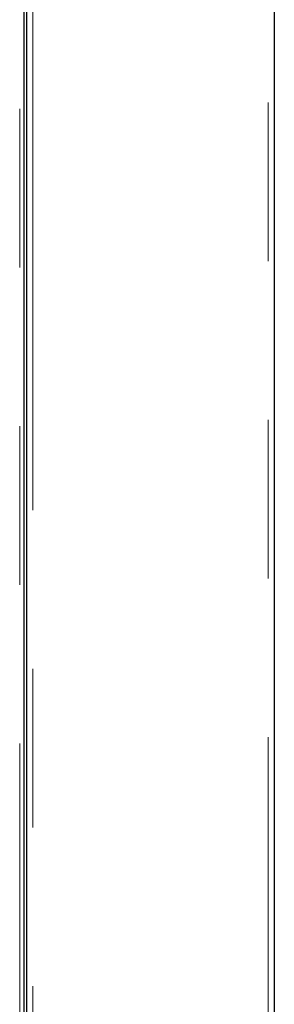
# Model space of a CAD drawing. Header units: millimetres. Extents: x 27 to 265, y 60 to 148.
# Tile 77 of 78: x 262.87 to 264.91, y 68.35 to 76.23. Entities that reach past the tile are written whole.
import ezdxf

# ---------------------------------------------------------------- set-up
doc = ezdxf.new("R2010")
doc.units = ezdxf.units.MM
doc.linetypes.add('PHANTOM', pattern=[12.7, 6.35, -1.27, 1.27, -1.27, 1.27, -1.27])

msp = doc.modelspace()

# ---------------------------------------------------------------- linework, layer by layer
at = {"color": 8, "linetype": 'PHANTOM', "lineweight": 18}
for p, q in [((262.9778, 91.3586), (262.9778, 64.1407)), ((264.8578, 64.1407), (264.8578, 91.3586)), ((262.8742, 64.0907), (262.8742, 87.9407))]:
    msp.add_line(p, q, dxfattribs=at)
at = {"color": 7, "linetype": 'Continuous', "lineweight": 25}
for p, q in [((262.9278, 91.3266), (262.9278, 64.1298)), ((264.9078, 91.3407), (264.9078, 64.1407)), ((262.9078, 87.9407), (262.9078, 64.0907))]:
    msp.add_line(p, q, dxfattribs=at)

doc.saveas('drawing.dxf')
